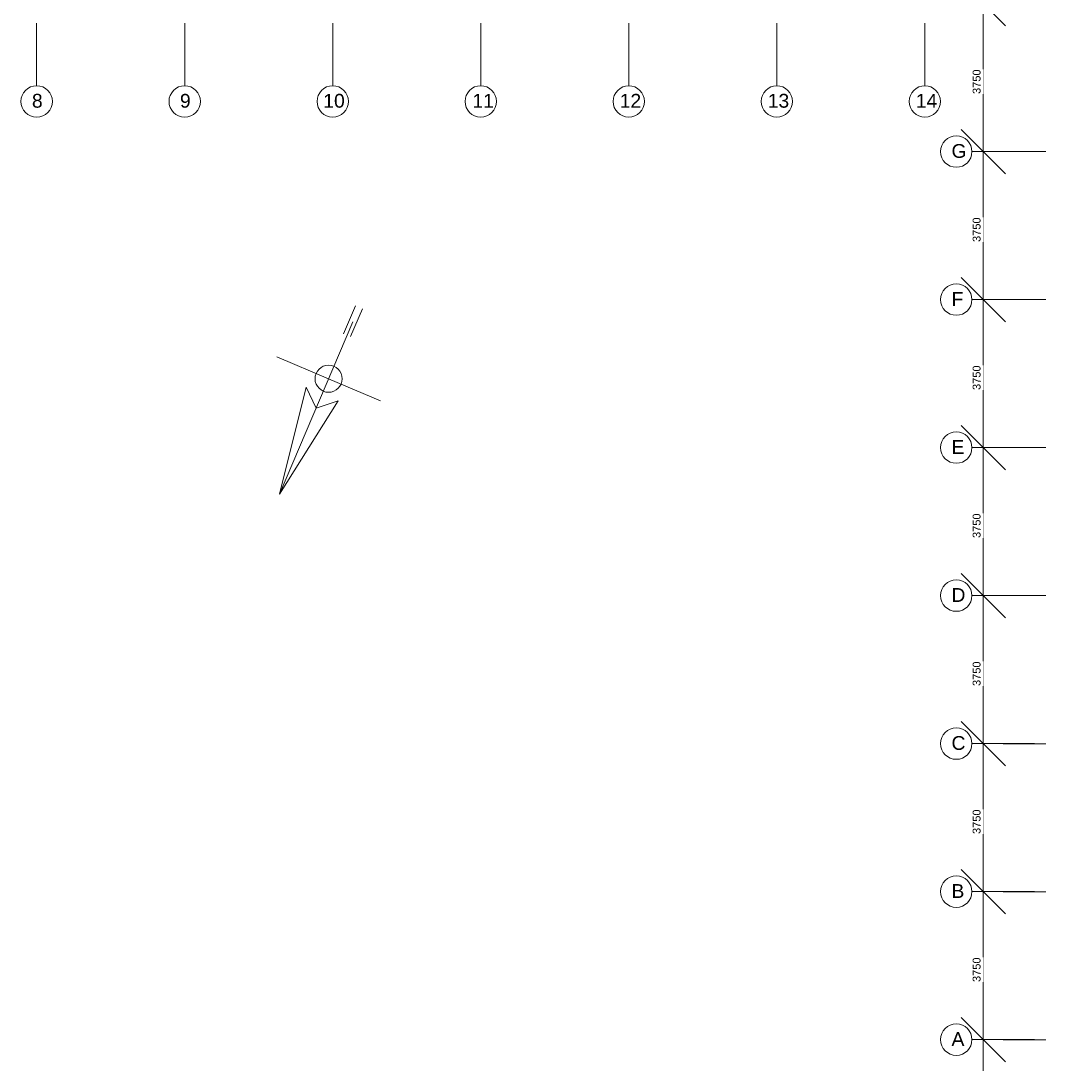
# Model space of a CAD drawing. Header units: millimetres. Extents: x -59728 to 53438, y 127740 to 210459.
# Tile 2 of 28: x -28345 to -2354, y 130663 to 157266. Entities that reach past the tile are written whole.
import ezdxf

# ---------------------------------------------------------------- set-up
doc = ezdxf.new("R2010")
doc.units = ezdxf.units.MM
doc.header["$LTSCALE"] = 2540
doc.header["$PDMODE"] = 1
doc.header["$PDSIZE"] = -2
doc.linetypes.add('STYLE_01', pattern=[0.033465, 0.025591, -0.003937, 0.0005, -0.003437])
doc.linetypes.add('STYLE_06', pattern=[1.04164, 0.625, -0.20828, 0.06943, -0.13893])
doc.layers.get('0').update_dxf_attribs({"lineweight": 18})
doc.layers.get('DEFPOINTS').update_dxf_attribs({"lineweight": 18})
for name, color, linetype, lineweight in [('ASSEN', 7, 'STYLE_01', 18), ('MATEN', 7, 'Continuous', 18), ('metselwerk', 7, 'Continuous', 18), ('MUUR', 7, 'Continuous', 18), ('TEKST35', 7, 'Continuous', 18)]:
    doc.layers.add(name, color=color, linetype=linetype, lineweight=lineweight)
doc.styles.add('Arial', font='Arial')
doc.dimstyles.new('Arch', dxfattribs={"dimtxt": 199.818347, "dimasz": 1122.412109, "dimexe": 1587.5, "dimexo": 793.75, "dimgap": 1.5875, "dimtad": 1, "dimdec": 0, "dimzin": 11, "dimtxsty": 'Arial', "dimblk": 'VW_SLASH', "dimcen": 0, "dimdle": 1.5875, "dimadec": 0, "dimazin": 0, "dimtfac": 1, "dimtdec": 0, "dimtix": 1, "dimtmove": 0, "dimatfit": 0, "dimldrblk": 'VW_FILLEDARROW', "dimfxl": 0, "dimfrac": 2, "dimtolj": 1, "dimtzin": 11, "dimarcsym": 0})

# ---------------------------------------------------------------- blocks, each defined once
blk = doc.blocks.new('*D')
at = {"layer": 'DEFPOINTS', "color": 0, "lineweight": 0}
for p in [(-56254, 36169), (-56254, 32419), (-56254, 32419), (-55966, 32419), (-56254, 28669), (-56254, 28669), (-55966, 28669), (-56254, 24919), (-56254, 24919), (-55966, 24919), (-56254, 21169), (-56254, 21169), (-55966, 21169), (-56254, 17419), (-56254, 17419), (-55966, 17419), (-56254, 13669), (-56254, 13669), (-55966, 13669), (-56254, 9919), (-56254, 9919), (-55966, 9919), (-56254, 6169), (-56254, 6169), (-55966, 6169), (-56254, 2419), (-56254, 2419), (-55966, 2419), (-56254, -1331), (-56254, -1331), (-55966, -1331), (-56254, -5081), (-56254, -5081), (-55966, -5081), (-56254, -8831), (-56254, -8831), (-55966, -8831), (-56254, -12581), (-55966, -12581), (-1575, -12581), (-1575, -16331), (-1575, -16331), (-1288, -16331), (-1575, -20081), (-1575, -20081), (-1288, -20081), (-1575, -23831), (-1575, -23831), (-1288, -23831), (-1575, -27581), (-1575, -27581), (-1288, -27581), (-1575, -31331), (-1575, -31331), (-1288, -31331), (-1575, -35081), (-1575, -35081), (-1288, -35081), (-1575, -38831), (-1288, -38831)]:
    blk.add_point(p, dxfattribs=at)
at = {"layer": 'MATEN', "color": 0, "lineweight": 20}
for p, q in [((-55405, 35608), (-56527, 36731)), ((-55405, 31858), (-56527, 32981)), ((-56527, 32981), (-55405, 31858)), ((-55405, 28108), (-56527, 29231)), ((-56527, 29231), (-55405, 28108)), ((-55405, 24358), (-56527, 25481)), ((-56527, 25481), (-55405, 24358)), ((-55405, 20608), (-56527, 21731)), ((-56527, 21731), (-55405, 20608)), ((-55405, 16858), (-56527, 17981)), ((-56527, 17981), (-55405, 16858)), ((-55405, 13108), (-56527, 14231)), ((-56527, 14231), (-55405, 13108)), ((-55405, 9358), (-56527, 10481)), ((-56527, 10481), (-55405, 9358)), ((-55405, 5608), (-56527, 6731)), ((-56527, 6731), (-55405, 5608)), ((-55405, 1858), (-56527, 2981)), ((-56527, 2981), (-55405, 1858)), ((-55405, -1892), (-56527, -769)), ((-56527, -769), (-55405, -1892)), ((-55405, -5642), (-56527, -4519)), ((-56527, -4519), (-55405, -5642)), ((-55405, -9392), (-56527, -8269)), ((-56527, -8269), (-55405, -9392)), ((-56527, -12019), (-55405, -13142)), ((-726, -13142), (-1849, -12019)), ((-726, -16892), (-1849, -15769)), ((-1849, -15769), (-726, -16892)), ((-726, -20642), (-1849, -19519)), ((-1849, -19519), (-726, -20642)), ((-726, -24392), (-1849, -23269)), ((-1849, -23269), (-726, -24392)), ((-726, -28142), (-1849, -27019)), ((-1849, -27019), (-726, -28142)), ((-726, -31892), (-1849, -30769)), ((-1849, -30769), (-726, -31892)), ((-726, -35642), (-1849, -34519)), ((-1849, -34519), (-726, -35642)), ((-1849, -38269), (-726, -39392))]:
    blk.add_line(p, q, dxfattribs=at)
at = {"layer": 'MATEN', "color": 0, "lineweight": -2}
for p, q in [((-55966, 36169), (-55966, 36963)), ((-55966, 32419), (-55966, 36169)), ((-55460, 36169), (-54379, 36169)), ((-55966, 32419), (-55966, 33213)), ((-55966, 28669), (-55966, 32419)), ((-55966, 31626), (-55966, 32419)), ((-55460, 32419), (-54379, 32419)), ((-55460, 32419), (-54379, 32419)), ((-55966, 28669), (-55966, 29463)), ((-55966, 24919), (-55966, 28669)), ((-55966, 27876), (-55966, 28669)), ((-55460, 28669), (-54379, 28669)), ((-55460, 28669), (-54379, 28669)), ((-55966, 24919), (-55966, 25713)), ((-55966, 21169), (-55966, 24919)), ((-55966, 24126), (-55966, 24919)), ((-55460, 24919), (-54379, 24919)), ((-55460, 24919), (-54379, 24919)), ((-55966, 21169), (-55966, 21963)), ((-55966, 17419), (-55966, 21169)), ((-55966, 20376), (-55966, 21169)), ((-55460, 21169), (-54379, 21169)), ((-55460, 21169), (-54379, 21169)), ((-55966, 17419), (-55966, 18213)), ((-55966, 13669), (-55966, 17419)), ((-55966, 16626), (-55966, 17419)), ((-55460, 17419), (-54379, 17419)), ((-55460, 17419), (-54379, 17419)), ((-55966, 13669), (-55966, 14463)), ((-55966, 9919), (-55966, 13669)), ((-55966, 12876), (-55966, 13669)), ((-55460, 13669), (-54379, 13669)), ((-55460, 13669), (-54379, 13669)), ((-55966, 9919), (-55966, 10713)), ((-55966, 6169), (-55966, 9919)), ((-55966, 9126), (-55966, 9919)), ((-55460, 9919), (-54379, 9919)), ((-55460, 9919), (-54379, 9919)), ((-55966, 6169), (-55966, 6963)), ((-55966, 2419), (-55966, 6169)), ((-55966, 5376), (-55966, 6169)), ((-55460, 6169), (-54379, 6169)), ((-55460, 6169), (-54379, 6169)), ((-55966, 2419), (-55966, 3213)), ((-55966, -1331), (-55966, 2419)), ((-55966, 1626), (-55966, 2419)), ((-55460, 2419), (-54379, 2419)), ((-55460, 2419), (-54379, 2419)), ((-55966, -1331), (-55966, -537)), ((-55966, -5081), (-55966, -1331)), ((-55966, -2124), (-55966, -1331)), ((-55460, -1331), (-54379, -1331)), ((-55460, -1331), (-54379, -1331)), ((-55966, -5081), (-55966, -4287)), ((-55966, -8831), (-55966, -5081)), ((-55966, -5874), (-55966, -5081)), ((-55460, -5081), (-54379, -5081)), ((-55460, -5081), (-54379, -5081)), ((-55966, -8831), (-55966, -8037)), ((-55966, -12581), (-55966, -8831)), ((-55966, -9624), (-55966, -8831)), ((-55460, -8831), (-54379, -8831)), ((-55460, -8831), (-54379, -8831)), ((-1288, -12581), (-1288, -11787)), ((-55966, -13374), (-55966, -12581)), ((-55460, -12581), (-54379, -12581)), ((-1288, -16331), (-1288, -12581)), ((-782, -12581), (300, -12581)), ((-1288, -16331), (-1288, -15537)), ((-1288, -20081), (-1288, -16331)), ((-1288, -17124), (-1288, -16331)), ((-782, -16331), (300, -16331)), ((-782, -16331), (300, -16331)), ((-1288, -20081), (-1288, -19287)), ((-1288, -23831), (-1288, -20081)), ((-1288, -20874), (-1288, -20081)), ((-782, -20081), (300, -20081)), ((-782, -20081), (300, -20081)), ((-1288, -23831), (-1288, -23037)), ((-1288, -27581), (-1288, -23831)), ((-1288, -24624), (-1288, -23831)), ((-782, -23831), (300, -23831)), ((-782, -23831), (300, -23831)), ((-1288, -27581), (-1288, -26787)), ((-1288, -31331), (-1288, -27581)), ((-1288, -28374), (-1288, -27581)), ((-782, -27581), (300, -27581)), ((-782, -27581), (300, -27581)), ((-1288, -31331), (-1288, -30537)), ((-1288, -35081), (-1288, -31331)), ((-1288, -32124), (-1288, -31331)), ((-782, -31331), (300, -31331)), ((-782, -31331), (300, -31331)), ((-1288, -35081), (-1288, -34287)), ((-1288, -38831), (-1288, -35081)), ((-1288, -35874), (-1288, -35081)), ((-782, -35081), (300, -35081)), ((-782, -35081), (300, -35081)), ((-1288, -39624), (-1288, -38831)), ((-782, -38831), (300, -38831))]:
    blk.add_line(p, q, dxfattribs=at)
at = {"color": 0, "lineweight": -2}
for points in [[(-55966, 33881), (-55966, 34506), (-56287, 34506), (-56287, 33881)], [(-55966, 30131), (-55966, 30756), (-56287, 30756), (-56287, 30131)], [(-55966, 26381), (-55966, 27006), (-56287, 27006), (-56287, 26381)], [(-55966, 22631), (-55966, 23256), (-56287, 23256), (-56287, 22631)], [(-55966, 18881), (-55966, 19506), (-56287, 19506), (-56287, 18881)], [(-55966, 15131), (-55966, 15756), (-56287, 15756), (-56287, 15131)], [(-55966, 11381), (-55966, 12006), (-56287, 12006), (-56287, 11381)], [(-55966, 7631), (-55966, 8256), (-56287, 8256), (-56287, 7631)], [(-55966, 3881), (-55966, 4506), (-56287, 4506), (-56287, 3881)], [(-55966, 131), (-55966, 756), (-56287, 756), (-56287, 131)], [(-55966, -3619), (-55966, -2994), (-56287, -2994), (-56287, -3619)], [(-55966, -7369), (-55966, -6744), (-56287, -6744), (-56287, -7369)], [(-55966, -11119), (-55966, -10494), (-56287, -10494), (-56287, -11119)], [(-1288, -14869), (-1288, -14244), (-1608, -14244), (-1608, -14869)], [(-1288, -18619), (-1288, -17994), (-1608, -17994), (-1608, -18619)], [(-1288, -22369), (-1288, -21744), (-1608, -21744), (-1608, -22369)], [(-1288, -26119), (-1288, -25494), (-1608, -25494), (-1608, -26119)], [(-1288, -29869), (-1288, -29244), (-1608, -29244), (-1608, -29869)], [(-1288, -33619), (-1288, -32994), (-1608, -32994), (-1608, -33619)], [(-1288, -37369), (-1288, -36744), (-1608, -36744), (-1608, -37369)]]:
    blk.add_wipeout(points, dxfattribs=at).dxf.layer = 'MATEN'
at = {"layer": 'MATEN', "color": 0, "char_height": 199.8, "attachment_point": 1, "rotation": 90, "line_spacing_factor": 0.96736, "style": 'Arial'}
for insert in [(-56236, 33881), (-56236, 30131), (-56236, 26381), (-56236, 22631), (-56236, 18881), (-56236, 15131), (-56236, 11381), (-56236, 7631), (-56236, 3881), (-56236, 131), (-56236, -3619), (-56236, -7369), (-56236, -11119), (-1557, -14869), (-1557, -18619), (-1557, -22369), (-1557, -26119), (-1557, -29869), (-1557, -33619), (-1557, -37369)]:
    blk.add_mtext('3750', dxfattribs=dict(at, insert=insert))
blk = doc.blocks.new('VW_FILLEDARROW')
at = {"color": 0, "lineweight": -2}
blk.add_solid([(0, 0), (-0.002, 0), (-0.002, 0)], dxfattribs=at)
blk = doc.blocks.new('VW_SLASH')
at = {"color": 0, "linetype": 'ByBlock', "lineweight": -2}
blk.add_line((0, 0), (-1, 0), dxfattribs=at)
at = {"color": 0, "linetype": 'ByBlock', "lineweight": 20}
blk.add_line((-0.001, -0.001), (0.001, 0.001), dxfattribs=at)
blk = doc.blocks.new('Groep-23')
at = {"layer": 'ASSEN', "color": 0, "linetype": 'STYLE_06'}
for p, q in [((-25268.25, -14661.85), (-25268.25, 38800.47)), ((-21518.25, -14661.85), (-21518.25, 38800.47)), ((-17768.25, -14661.85), (-17768.25, 38800.47)), ((-14018.25, -14661.85), (-14018.25, 38800.47)), ((-10268.25, -14661.85), (-10268.25, 38800.47)), ((-6518.25, -14661.85), (-6518.25, 38800.47)), ((-2768.25, -14661.85), (-2768.25, 38800.47)), ((-1575.29, -16330.5), (55610.34, -16330.5)), ((-1575.29, -20080.5), (25454.96, -20080.5)), ((-1575.29, -23830.5), (25454.96, -23830.5)), ((-1575.29, -27580.5), (25454.96, -27580.5)), ((-1575.29, -31330.5), (25454.96, -31330.5)), ((-1575.29, -35080.5), (25454.96, -35080.5)), ((-1575.29, -38830.5), (25454.96, -38830.5))]:
    blk.add_line(p, q, dxfattribs=at)
at = {"layer": 'MATEN', "color": 0}
for centre in [(-25268.25, -15059.1), (-21518.25, -15059.1), (-17768.25, -15059.1), (-14018.25, -15059.1), (-10268.25, -15059.1), (-6518.25, -15059.1), (-2768.25, -15059.1), (-1972.54, -16330.5), (-1972.54, -20080.5), (-1972.54, -23830.5), (-1972.54, -27580.5), (-1972.54, -31330.5), (-1972.54, -35080.5), (-1972.54, -38830.5)]:
    blk.add_circle(centre, 397.25, dxfattribs=at)
at = {"layer": 'TEKST35', "color": 0, "attachment_point": 1, "line_spacing_factor": 0.96736, "style": 'Arial'}
for s, insert, char_height in [('8', (-25388.45, -14867.57), 349.68), ('9', (-21638.45, -14867.57), 349.68), ('10', (-18006.71, -14867.57), 349.682), ('11', (-14230.42, -14867.57), 349.682), ('12', (-10497.95, -14867.57), 349.682), ('13', (-6747.95, -14867.57), 349.682), ('14', (-2997.95, -14867.57), 349.682), ('G', (-2092.73, -16138.97), 349.68), ('F', (-2092.73, -19888.97), 349.68), ('E', (-2092.73, -23638.97), 349.68), ('D', (-2092.73, -27388.97), 349.68), ('C', (-2092.73, -31138.97), 349.68), ('B', (-2092.73, -34888.97), 349.68), ('A', (-2092.73, -38638.97), 349.68)]:
    blk.add_mtext(s, dxfattribs=dict(at, insert=insert, char_height=char_height))
at = {"layer": 'MATEN', "color": 0}
dim = blk.add_linear_dim(base=(-55966.01, -12580.5), p1=(-56253.67, -8830.5), p2=(-56253.67, -12580.5), angle=90, dimstyle='Arch', override={"dimgap": 6.59992e-12, "dimdec": 1, "dimpost": '<>', "dimtxsty": 'Arial', "dimtmove": 2}, dxfattribs=at)
dim.commit()
dim.dimension.update_dxf_attribs({"geometry": '*D', "text_midpoint": (-55966.01, -10806.52), "dimtype": 160})
dim = blk.add_linear_dim(base=(-55966.01, -8830.5), p1=(-56253.67, -5080.5), p2=(-56253.67, -8830.5), angle=90, dimstyle='Arch', override={"dimgap": 7.47991e-12, "dimdec": 1, "dimpost": '<>', "dimtxsty": 'Arial', "dimtmove": 2}, dxfattribs=at)
dim.commit()
dim.dimension.update_dxf_attribs({"geometry": '*D', "text_midpoint": (-55966.01, -7056.52), "dimtype": 160})
dim = blk.add_linear_dim(base=(-55966.01, -5080.5), p1=(-56253.67, -1330.5), p2=(-56253.67, -5080.5), angle=90, dimstyle='Arch', override={"dimgap": 7.47991e-12, "dimdec": 1, "dimpost": '<>', "dimtxsty": 'Arial', "dimtmove": 2}, dxfattribs=at)
dim.commit()
dim.dimension.update_dxf_attribs({"geometry": '*D', "text_midpoint": (-55966.01, -3306.52), "dimtype": 160})
dim = blk.add_linear_dim(base=(-55966.01, -1330.5), p1=(-56253.67, 2419.5), p2=(-56253.67, -1330.5), angle=90, dimstyle='Arch', override={"dimgap": 8.3599e-12, "dimdec": 1, "dimpost": '<>', "dimtxsty": 'Arial', "dimtmove": 2}, dxfattribs=at)
dim.commit()
dim.dimension.update_dxf_attribs({"geometry": '*D', "text_midpoint": (-55966.01, 443.48), "dimtype": 160})
dim = blk.add_linear_dim(base=(-55966.01, 2419.5), p1=(-56253.67, 6169.5), p2=(-56253.67, 2419.5), angle=90, dimstyle='Arch', override={"dimgap": 8.3599e-12, "dimdec": 1, "dimpost": '<>', "dimtxsty": 'Arial', "dimtmove": 2}, dxfattribs=at)
dim.commit()
dim.dimension.update_dxf_attribs({"geometry": '*D', "text_midpoint": (-55966.01, 4193.48), "dimtype": 160})
dim = blk.add_linear_dim(base=(-55966.01, 6169.5), p1=(-56253.67, 9919.5), p2=(-56253.67, 6169.5), angle=90, dimstyle='Arch', override={"dimgap": 9.23989e-12, "dimdec": 1, "dimpost": '<>', "dimtxsty": 'Arial', "dimtmove": 2}, dxfattribs=at)
dim.commit()
dim.dimension.update_dxf_attribs({"geometry": '*D', "text_midpoint": (-55966.01, 7943.48), "dimtype": 160})
dim = blk.add_linear_dim(base=(-55966.01, 9919.5), p1=(-56253.67, 13669.5), p2=(-56253.67, 9919.5), angle=90, dimstyle='Arch', override={"dimgap": 9.23989e-12, "dimdec": 1, "dimpost": '<>', "dimtxsty": 'Arial', "dimtmove": 2}, dxfattribs=at)
dim.commit()
dim.dimension.update_dxf_attribs({"geometry": '*D', "text_midpoint": (-55966.01, 11693.48), "dimtype": 160})
dim = blk.add_linear_dim(base=(-55966.01, 13669.5), p1=(-56253.67, 17419.5), p2=(-56253.67, 13669.5), angle=90, dimstyle='Arch', override={"dimgap": 1.01199e-11, "dimdec": 1, "dimpost": '<>', "dimtxsty": 'Arial', "dimtmove": 2}, dxfattribs=at)
dim.commit()
dim.dimension.update_dxf_attribs({"geometry": '*D', "text_midpoint": (-55966.01, 15443.48), "dimtype": 160})
dim = blk.add_linear_dim(base=(-55966.01, 17419.5), p1=(-56253.67, 21169.5), p2=(-56253.67, 17419.5), angle=90, dimstyle='Arch', override={"dimgap": 1.01199e-11, "dimdec": 1, "dimpost": '<>', "dimtxsty": 'Arial', "dimtmove": 2}, dxfattribs=at)
dim.commit()
dim.dimension.update_dxf_attribs({"geometry": '*D', "text_midpoint": (-55966.01, 19193.48), "dimtype": 160})
dim = blk.add_linear_dim(base=(-55966.01, 21169.5), p1=(-56253.67, 24919.5), p2=(-56253.67, 21169.5), angle=90, dimstyle='Arch', override={"dimgap": 1.09999e-11, "dimdec": 1, "dimpost": '<>', "dimtxsty": 'Arial', "dimtmove": 2}, dxfattribs=at)
dim.commit()
dim.dimension.update_dxf_attribs({"geometry": '*D', "text_midpoint": (-55966.01, 22943.48), "dimtype": 160})
dim = blk.add_linear_dim(base=(-55966.01, 24919.5), p1=(-56253.67, 28669.5), p2=(-56253.67, 24919.5), angle=90, dimstyle='Arch', override={"dimgap": 1.09999e-11, "dimdec": 1, "dimpost": '<>', "dimtxsty": 'Arial', "dimtmove": 2}, dxfattribs=at)
dim.commit()
dim.dimension.update_dxf_attribs({"geometry": '*D', "text_midpoint": (-55966.01, 26693.48), "dimtype": 160})
dim = blk.add_linear_dim(base=(-55966.01, 28669.5), p1=(-56253.67, 32419.5), p2=(-56253.67, 28669.5), angle=90, dimstyle='Arch', override={"dimgap": 1.18799e-11, "dimdec": 1, "dimpost": '<>', "dimtxsty": 'Arial', "dimtmove": 2}, dxfattribs=at)
dim.commit()
dim.dimension.update_dxf_attribs({"geometry": '*D', "text_midpoint": (-55966.01, 30443.48), "dimtype": 160})
dim = blk.add_linear_dim(base=(-55966.01, 32419.5), p1=(-56253.67, 36169.5), p2=(-56253.67, 32419.5), angle=90, dimstyle='Arch', override={"dimgap": 1.18799e-11, "dimdec": 1, "dimpost": '<>', "dimtxsty": 'Arial', "dimtmove": 2}, dxfattribs=at)
dim.commit()
dim.dimension.update_dxf_attribs({"geometry": '*D', "text_midpoint": (-55966.01, 34193.48), "dimtype": 160})
dim = blk.add_linear_dim(base=(-1287.63, -38830.5), p1=(-1575.29, -35080.5), p2=(-1575.29, -38830.5), angle=90, dimstyle='Arch', override={"dimgap": 7.47991e-12, "dimdec": 1, "dimpost": '<>', "dimtxsty": 'Arial', "dimtmove": 2}, dxfattribs=at)
dim.commit()
dim.dimension.update_dxf_attribs({"geometry": '*D', "text_midpoint": (-1287.63, -37056.52), "dimtype": 160})
dim = blk.add_linear_dim(base=(-1287.63, -35080.5), p1=(-1575.29, -31330.5), p2=(-1575.29, -35080.5), angle=90, dimstyle='Arch', override={"dimgap": 7.47991e-12, "dimdec": 1, "dimpost": '<>', "dimtxsty": 'Arial', "dimtmove": 2}, dxfattribs=at)
dim.commit()
dim.dimension.update_dxf_attribs({"geometry": '*D', "text_midpoint": (-1287.63, -33306.52), "dimtype": 160})
dim = blk.add_linear_dim(base=(-1287.63, -31330.5), p1=(-1575.29, -27580.5), p2=(-1575.29, -31330.5), angle=90, dimstyle='Arch', override={"dimgap": 7.47991e-12, "dimdec": 1, "dimpost": '<>', "dimtxsty": 'Arial', "dimtmove": 2}, dxfattribs=at)
dim.commit()
dim.dimension.update_dxf_attribs({"geometry": '*D', "text_midpoint": (-1287.63, -29556.52), "dimtype": 160})
dim = blk.add_linear_dim(base=(-1287.63, -27580.5), p1=(-1575.29, -23830.5), p2=(-1575.29, -27580.5), angle=90, dimstyle='Arch', override={"dimgap": 7.47991e-12, "dimdec": 1, "dimpost": '<>', "dimtxsty": 'Arial', "dimtmove": 2}, dxfattribs=at)
dim.commit()
dim.dimension.update_dxf_attribs({"geometry": '*D', "text_midpoint": (-1287.63, -25806.52), "dimtype": 160})
dim = blk.add_linear_dim(base=(-1287.63, -23830.5), p1=(-1575.29, -20080.5), p2=(-1575.29, -23830.5), angle=90, dimstyle='Arch', override={"dimgap": 7.47991e-12, "dimdec": 1, "dimpost": '<>', "dimtxsty": 'Arial', "dimtmove": 2}, dxfattribs=at)
dim.commit()
dim.dimension.update_dxf_attribs({"geometry": '*D', "text_midpoint": (-1287.63, -22056.52), "dimtype": 160})
dim = blk.add_linear_dim(base=(-1287.63, -20080.5), p1=(-1575.29, -16330.5), p2=(-1575.29, -20080.5), angle=90, dimstyle='Arch', override={"dimgap": 7.47991e-12, "dimdec": 1, "dimpost": '<>', "dimtxsty": 'Arial', "dimtmove": 2}, dxfattribs=at)
dim.commit()
dim.dimension.update_dxf_attribs({"geometry": '*D', "text_midpoint": (-1287.63, -18306.52), "dimtype": 160})
dim = blk.add_linear_dim(base=(-1287.63, -16330.5), p1=(-1575.29, -12580.5), p2=(-1575.29, -16330.5), angle=90, dimstyle='Arch', override={"dimgap": 7.47991e-12, "dimdec": 1, "dimpost": '<>', "dimtxsty": 'Arial', "dimtmove": 2}, dxfattribs=at)
dim.commit()
dim.dimension.update_dxf_attribs({"geometry": '*D', "text_midpoint": (-1287.63, -14556.52), "dimtype": 160})
at = {"layer": 'metselwerk', "color": 0}
for p, q in [((-17492.07, -20944.08), (-17193.76, -20241.95)), ((-17316.27, -21018.77), (-17017.96, -20316.64)), ((-19114.11, -25006.16), (-17260.43, -20643.11)), ((-19185.57, -21527.66), (-17873.14, -22085.26)), ((-19114.11, -25006.16), (-18443.3, -22298.15)), ((-18443.3, -22298.15), (-18190.16, -22831.45)), ((-16560.7, -22642.85), (-17873.14, -22085.26)), ((-19114.11, -25006.16), (-17630.58, -22643.44)), ((-17630.58, -22643.44), (-18190.16, -22831.45))]:
    blk.add_line(p, q, dxfattribs=at)
blk.add_circle((-17873.14, -22085.26), 342.87, dxfattribs=at)

msp = doc.modelspace()

# ---------------------------------------------------------------- block references
at = {"layer": 'MUUR'}
msp.add_blockref('Groep-23', (-2680, 170287), dxfattribs=at)

doc.saveas('drawing.dxf')
